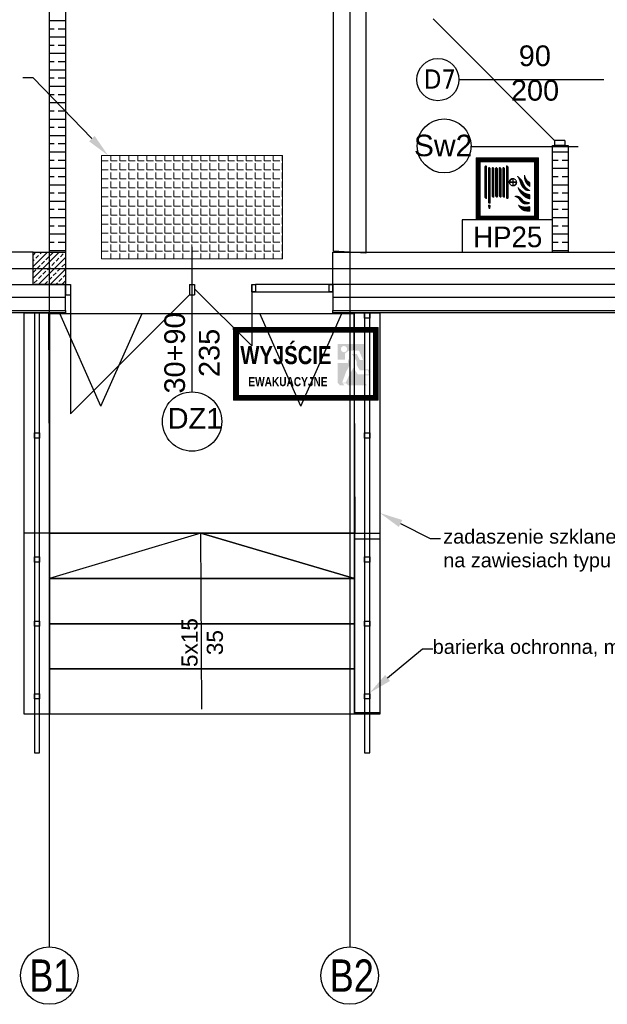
# Model space of a CAD drawing. Header units: millimetres. Extents: x -7023 to 53801, y 9849 to 33561.
# Tile 114 of 256: x 11607 to 12061, y 20591 to 21353. Entities that reach past the tile are written whole.
import ezdxf

# ---------------------------------------------------------------- set-up
doc = ezdxf.new("R2010")
doc.units = ezdxf.units.MM
doc.layers.add('.IE_podklad', color=252, linetype='Continuous')
doc.styles.add('Arial', font='arial.ttf', dxfattribs={"height": 125})
doc.styles.add('MtX_Arial', font='txt')
doc.styles.add('Opisowy', font='arial.ttf')
doc.styles.get("Standard").update_dxf_attribs({"font": 'arial.ttf'})
doc.linetypes.add('ZIGZAG', pattern='A,0.00254,-5.08,[131,ltypeshp.shx,S=5.08,R=0,X=-5.08,Y=0],-10.16,[131,ltypeshp.shx,S=5.08,R=180,X=5.08,Y=0],-5.08', length=20.32254)
pattern_1 = [(45, (14480.83318, 21733.030913), (-0.01347038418, 0.01347038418), [])]

msp = doc.modelspace()

# ---------------------------------------------------------------- hatches: boundary and pattern name
at = {"layer": '.IE_podklad', "lineweight": 0}
h = msp.add_hatch(dxfattribs=at)
h.set_pattern_fill('ANSI31', color=256, scale=0.006)
h.set_pattern_definition(pattern_1)
h.paths.add_polyline_path([(11960.06, 21197.91), (12008.06, 21197.91), (12008.06, 21245.91), (11960.06, 21245.91)])
h.paths.add_polyline_path([(11963.06, 21200.91), (11963.06, 21242.91), (12005.06, 21242.91), (12005.06, 21200.91)], flags=16)
h = msp.add_hatch(dxfattribs=at)
h.set_pattern_fill('ANSI31', color=256, scale=0.006)
h.set_pattern_definition(pattern_1)
h.paths.add_polyline_path([(11968.01, 21214.41), (11968.01, 21239.67), (11967.31, 21239.67), (11966.65, 21239.01), (11966.65, 21215.07), (11967.31, 21214.41)])
h.paths.add_polyline_path([(11970.84, 21210.88), (11970.84, 21237.72, 1.02423), (11969.48, 21237.69), (11969.48, 21210.88)])
h.paths.add_polyline_path([(11973.6, 21216.28), (11973.6, 21237.72, 1.02423), (11972.23, 21237.69), (11972.23, 21216.25, 1.092744)])
h.paths.add_polyline_path([(11976.39, 21216.28), (11976.39, 21237.71, 1.02423), (11975.02, 21237.68), (11975.02, 21216.24, 1.092744)])
h.paths.add_polyline_path([(11979.16, 21216.28), (11979.16, 21237.72, 1.02423), (11977.8, 21237.69), (11977.8, 21216.25, 1.092744)])
h.paths.add_polyline_path([(11981.93, 21216.28), (11981.93, 21237.71, 1.02423), (11980.56, 21237.68), (11980.56, 21216.24, 1.092744)])
h.paths.add_polyline_path([(11984.72, 21227.26), (11984.72, 21239.13), (11984.18, 21239.67), (11983.36, 21239.67), (11983.36, 21214.4), (11984.18, 21214.4), (11984.72, 21214.94), (11984.72, 21226.87), (11985.54, 21226.87, 29.452294), (11985.54, 21227.26)])
h.paths.add_polyline_path([(11970.49, 21206.75), (11970.82, 21209.37), (11969.43, 21209.37), (11969.76, 21206.75), (11970.37, 21206.75)])
h.paths.add_polyline_path([(11985.9, 21227.26, -0.371468), (11988.26, 21229.61), (11988.26, 21227.26)], flags=16)
h.paths.add_polyline_path([(11985.9, 21226.87), (11988.26, 21226.87), (11988.26, 21224.52, -0.371468)], flags=16)
h.paths.add_polyline_path([(11988.62, 21224.52), (11988.62, 21226.87), (11990.98, 21226.87, -0.371468)], flags=16)
h.paths.add_polyline_path([(11988.62, 21227.26), (11988.62, 21229.61, -0.371468), (11990.98, 21227.26)], flags=16)
h = msp.add_hatch(dxfattribs=at)
h.set_pattern_fill('ANSI31', color=256, scale=0.006)
h.set_pattern_definition(pattern_1)
h.paths.add_polyline_path([(12001.42, 21227.17, -0.102707), (11999.3, 21228.67, -0.096724), (11997.36, 21232.5, 0.166864), (11998.54, 21226.57, 0.168834), (12001.42, 21223.8)])
h.paths.add_polyline_path([(11998.26, 21223.2, -0.037531), (11996.34, 21226.31, 0.200612), (11991.96, 21231.65, -0.064162), (11994.24, 21226.44, 0.13962), (11997.28, 21221.58, 0.238487), (12001.42, 21220.75, -0.030177)])
h.paths.add_polyline_path([(12001.42, 21217.57, -0.132227), (11996.97, 21219.14, -0.025829), (11992.34, 21222.87, 0.153068), (11996.46, 21216.62, 0.149959), (12001.42, 21214.19)])
h.paths.add_polyline_path([(11995.78, 21213.74, 0.335154), (11989.96, 21216.01, -0.192193), (11993.77, 21212.96, 0.152678), (11996.23, 21210.69, 0.268662), (12001.42, 21211.2, -0.05694), (11999.17, 21211.65, -0.231426)])
h.paths.add_polyline_path([(12001.42, 21204.76), (12001.42, 21208.16, -0.19781), (11992.71, 21209.32, 0.316846), (11998.77, 21204.81, 0.025858)])
at = {"layer": '.IE_podklad'}
h = msp.add_hatch(dxfattribs=at)
h.set_pattern_fill('ANSI31', color=256, scale=0.007)
h.set_pattern_definition([(45, (10431.53087, 21261.250253), (-0.0157154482, 0.0157154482), [])])
h.paths.add_polyline_path([(11772.17, 21114.56), (11772.17, 21058.56), (11884.17, 21058.56), (11884.17, 21114.56)])
h.paths.add_polyline_path([(11880.67, 21104.72), (11880.67, 21081.73), (11880.67, 21062.06), (11775.67, 21062.06), (11775.67, 21081.73), (11775.67, 21104.72), (11775.67, 21111.06), (11880.67, 21111.06)], flags=16)
at = {"layer": '.IE_podklad', "lineweight": 0}
h = msp.add_hatch(color=256, dxfattribs=at)
h.paths.add_polyline_path([(11854.5, 21069.93), (11858, 21069.93), (11856.48, 21071.59), (11859.28, 21071.59), (11860.8, 21069.93), (11875.5, 21069.93), (11873.67, 21071.94), (11873.67, 21077.64), (11877.74, 21077.64), (11876.76, 21082.24), (11873.67, 21082.24), (11873.67, 21102.04), (11852.67, 21102.04), (11852.67, 21089.76), (11858.48, 21089.76), (11858.48, 21094.62), (11861.01, 21096.63), (11869.36, 21096.63), (11872.41, 21089.6), (11869.89, 21089.6), (11867.52, 21094.29), (11863.73, 21094.29), (11867.36, 21088.54), (11867.36, 21085.78), (11869.9, 21081.54), (11876.19, 21081.54), (11876.88, 21078.34), (11868.36, 21078.34), (11864.91, 21083.52), (11862.12, 21078.79), (11858.96, 21071.94), (11856.17, 21071.94), (11859.35, 21080.58), (11862.91, 21087.02), (11860.64, 21090.55), (11860.64, 21087.15), (11852.67, 21087.15), (11852.67, 21071.94)], flags=0)
h.paths.add_polyline_path([(11860.03, 21097.96, -1), (11855.21, 21097.96, -1)], flags=16)

# ---------------------------------------------------------------- linework, layer by layer
at = {"layer": '.IE_podklad', "ltscale": 25}
for p, q in [((11629.56, 22727.75), (11629.56, 20635.61)), ((11862.06, 22727.75), (11862.06, 20635.61)), ((10554.1, 21160.41), (13853.09, 21160.41))]:
    msp.add_line(p, q, dxfattribs=at)
at = {"layer": '.IE_podklad', "ltscale": 0.5}
for p, q in [((11849.55, 21173.61), (11849.56, 21893.91)), ((11874.56, 21893.91), (11874.55, 21172.2)), ((11874.55, 21172.2), (11849.55, 21173.61))]:
    msp.add_line(p, q, dxfattribs=at)
at = {"layer": '.IE_podklad'}
for p, q in [((11629.56, 21672.91), (11629.56, 21172.91)), ((11642.06, 21672.91), (11642.06, 21172.91)), ((11629.56, 21352.16), (11642.06, 21352.16)), ((12020.66, 21259.41), (11926.66, 21353.41)), ((11629.56, 21345.81), (11633.22, 21345.81)), ((11636.4, 21345.81), (11642.06, 21345.81)), ((11629.56, 21339.46), (11642.06, 21339.46)), ((11629.56, 21333.11), (11633.22, 21333.11)), ((11629.56, 21326.76), (11642.06, 21326.76)), ((11636.4, 21333.11), (11642.06, 21333.11)), ((11629.56, 21320.41), (11633.22, 21320.41)), ((11636.4, 21320.41), (11642.06, 21320.41)), ((11629.56, 21314.06), (11642.06, 21314.06)), ((11629.56, 21307.71), (11633.22, 21307.71)), ((11636.4, 21307.71), (11642.06, 21307.71)), ((11946.64, 21306.41), (12058.82, 21306.41)), ((11629.56, 21301.36), (11642.06, 21301.36)), ((11629.56, 21295.01), (11633.22, 21295.01)), ((11629.56, 21288.66), (11642.06, 21288.66)), ((11636.4, 21295.01), (11642.06, 21295.01)), ((11629.56, 21282.31), (11633.22, 21282.31)), ((11636.4, 21282.31), (11642.06, 21282.31)), ((11629.56, 21275.96), (11642.06, 21275.96)), ((11629.56, 21269.61), (11633.22, 21269.61)), ((11636.4, 21269.61), (11642.06, 21269.61)), ((11629.56, 21263.26), (11642.06, 21263.26)), ((12020.66, 21259.41), (12020.66, 21255.41)), ((12028.66, 21259.41), (12020.66, 21259.41)), ((12028.66, 21259.41), (12028.66, 21255.41)), ((11629.56, 21256.91), (11633.22, 21256.91)), ((11629.56, 21250.56), (11642.06, 21250.56)), ((11636.4, 21256.91), (11642.06, 21256.91)), ((11955.43, 21254.66), (12038.97, 21254.66)), ((12019.06, 21172.91), (12019.06, 21255.41)), ((12019.06, 21255.41), (12031.06, 21255.41)), ((12019.06, 21250.56), (12031.06, 21250.56)), ((12028.66, 21255.41), (12020.66, 21255.41)), ((12031.06, 21255.41), (12031.06, 21172.91)), ((11629.56, 21244.21), (11633.22, 21244.21)), ((11636.4, 21244.21), (11642.06, 21244.21)), ((12019.06, 21244.21), (12023.45, 21244.21)), ((12026.62, 21244.21), (12031.06, 21244.21)), ((11629.56, 21237.86), (11642.06, 21237.86)), ((12019.06, 21237.86), (12031.06, 21237.86)), ((11629.56, 21231.51), (11633.22, 21231.51)), ((11636.4, 21231.51), (11642.06, 21231.51)), ((12019.06, 21231.51), (12023.45, 21231.51)), ((12026.62, 21231.51), (12031.06, 21231.51)), ((11629.56, 21225.16), (11642.06, 21225.16)), ((12019.06, 21225.16), (12031.06, 21225.16)), ((11629.56, 21218.81), (11633.22, 21218.81)), ((11629.56, 21212.46), (11642.06, 21212.46)), ((11636.4, 21218.81), (11642.06, 21218.81)), ((12019.06, 21218.81), (12023.45, 21218.81)), ((12019.06, 21212.46), (12031.06, 21212.46)), ((12026.62, 21218.81), (12031.06, 21218.81)), ((11629.56, 21206.11), (11633.22, 21206.11)), ((11636.4, 21206.11), (11642.06, 21206.11)), ((12019.06, 21206.11), (12023.45, 21206.11)), ((12026.62, 21206.11), (12031.06, 21206.11)), ((11629.56, 21199.76), (11642.06, 21199.76)), ((12019.06, 21197.91), (11949.06, 21197.91)), ((11949.06, 21197.91), (11949.06, 21172.91)), ((12019.06, 21199.76), (12031.06, 21199.76)), ((12019.06, 21172.91), (12019.06, 21197.91)), ((11629.56, 21193.41), (11633.22, 21193.41)), ((11636.4, 21193.41), (11642.06, 21193.41)), ((12019.06, 21193.41), (12023.45, 21193.41)), ((12026.62, 21193.41), (12031.06, 21193.41)), ((11629.56, 21187.06), (11642.06, 21187.06)), ((12019.06, 21187.06), (12031.06, 21187.06)), ((11629.56, 21180.71), (11633.22, 21180.71)), ((11629.56, 21174.36), (11642.06, 21174.36)), ((11636.4, 21180.71), (11642.06, 21180.71)), ((11740.06, 21064.88), (11740.06, 21177.06)), ((12019.06, 21180.71), (12023.45, 21180.71)), ((12019.06, 21174.36), (12031.06, 21174.36)), ((12026.62, 21180.71), (12031.06, 21180.71)), ((11617.06, 21172.91), (11551.69, 21172.91)), ((11617.06, 21170.72), (11619.24, 21172.91)), ((11617.06, 21161.74), (11628.22, 21172.91)), ((11617.06, 21152.76), (11637.2, 21172.91)), ((11617.06, 21147.91), (11617.06, 21172.91)), ((11617.06, 21172.91), (11642.06, 21172.91)), ((11617.06, 21166.23), (11617.95, 21167.12)), ((11619.07, 21168.25), (11621.31, 21170.49)), ((11621.18, 21147.91), (11642.06, 21168.78)), ((11622.44, 21171.61), (11623.73, 21172.91)), ((11626.93, 21167.12), (11629.17, 21169.37)), ((11630.29, 21170.49), (11632.54, 21172.74)), ((11634.78, 21166), (11637.03, 21168.25)), ((11638.15, 21169.37), (11640.4, 21171.61)), ((11641.52, 21172.74), (11641.69, 21172.91)), ((11642.06, 21172.91), (11642.06, 21147.91)), ((11849.06, 21147.91), (11849.06, 21172.91)), ((11849.06, 21172.91), (12283.06, 21172.91)), ((11949.06, 21172.91), (12019.06, 21172.91)), ((11617.06, 21157.25), (11619.07, 21159.27)), ((11620.19, 21160.39), (11622.44, 21162.63)), ((11623.56, 21163.76), (11625.8, 21166)), ((11628.05, 21159.27), (11630.29, 21161.51)), ((11630.16, 21147.91), (11642.06, 21159.8)), ((11631.42, 21162.63), (11633.66, 21164.88)), ((11635.91, 21158.14), (11638.15, 21160.39)), ((11639.28, 21161.51), (11641.52, 21163.76)), ((11617.95, 21149.16), (11620.19, 21151.41)), ((11621.31, 21152.53), (11623.56, 21154.78)), ((11624.68, 21155.9), (11626.93, 21158.14)), ((11629.17, 21151.41), (11631.42, 21153.65)), ((11632.54, 21154.78), (11634.78, 21157.02)), ((11637.03, 21150.29), (11639.28, 21152.53)), ((11640.4, 21153.65), (11642.06, 21155.31)), ((11551.69, 21147.91), (11642.06, 21147.91)), ((11642.06, 21147.91), (11617.06, 21147.91)), ((11625.8, 21148.04), (11628.05, 21150.29)), ((11634.65, 21147.91), (11635.91, 21149.16)), ((11639.14, 21147.91), (11642.06, 21150.82)), ((11642.06, 21127.91), (11642.06, 21147.91)), ((11642.06, 21147.91), (11646.06, 21147.91)), ((11642.06, 21147.91), (11642.06, 21139.91)), ((11646.06, 21147.91), (11646.06, 21139.91)), ((11738.06, 21147.91), (11742.06, 21147.91)), ((11738.06, 21147.91), (11738.06, 21139.91)), ((11742.06, 21147.91), (11742.06, 21139.91)), ((11742.06, 21144.67), (11786.21, 21100.52)), ((11786.21, 21147.91), (11789.06, 21147.91)), ((11786.21, 21147.91), (11786.21, 21142.21)), ((11786.21, 21147.91), (11789.06, 21147.91)), ((11786.21, 21142.21), (11786.21, 21147.91)), ((11786.21, 21144.67), (11786.21, 21100.52)), ((11789.06, 21147.91), (11789.06, 21142.21)), ((11849.06, 21147.91), (11789.06, 21147.91)), ((11789.06, 21147.91), (11789.06, 21142.21)), ((11789.06, 21147.91), (11789.06, 21142.21)), ((11846.21, 21147.91), (11849.06, 21147.91)), ((11846.21, 21142.21), (11846.21, 21147.91)), ((12308.06, 21147.91), (11849.06, 21147.91)), ((11849.06, 21147.91), (11849.06, 21127.91)), ((11849.06, 21142.21), (11849.06, 21147.91)), ((11849.06, 21147.91), (11849.06, 21142.21)), ((11642.06, 21139.91), (11646.06, 21139.91)), ((11646.06, 21139.91), (11646.06, 21047.91)), ((11738.06, 21139.91), (11646.06, 21047.91)), ((11738.06, 21139.91), (11742.06, 21139.91)), ((11786.21, 21142.21), (11789.06, 21142.21)), ((11789.06, 21142.21), (11786.21, 21142.21)), ((11789.06, 21142.21), (11849.06, 21142.21)), ((11849.06, 21142.21), (11846.21, 21142.21)), ((11551.69, 21127.91), (11642.06, 21127.91)), ((11642.06, 21125.91), (11551.69, 21125.91)), ((11610.08, 21125.91), (11629.67, 21125.91)), ((11610.08, 20815.53), (11610.08, 21125.91)), ((11622, 21125.91), (11618, 21125.91)), ((11618, 21125.91), (11618, 20815.53)), ((11622, 20815.53), (11622, 21125.91)), ((11629.29, 21125.53), (11865.29, 21125.53)), ((11630.05, 20955.53), (11629.29, 21125.53)), ((11629.67, 21125.91), (11629.67, 20815.53)), ((11669.53, 21053.82), (11637.75, 21125.53)), ((11642.06, 21127.91), (11642.06, 21125.91)), ((11669.53, 21053.82), (11701.32, 21125.53)), ((11824.28, 21053.82), (11792.5, 21125.53)), ((11824.28, 21053.82), (11856.07, 21125.53)), ((11849.06, 21127.91), (12308.06, 21127.91)), ((11849.06, 21125.91), (11849.06, 21127.91)), ((12330.06, 21125.91), (11849.06, 21125.91)), ((11865.29, 21125.53), (11866.05, 20955.53)), ((11865.67, 21125.91), (11885.43, 21125.91)), ((11865.67, 20815.53), (11865.67, 21125.91)), ((11877.55, 21125.91), (11873.55, 21125.91)), ((11873.55, 21125.91), (11873.55, 20815.53)), ((11873.55, 21121.91), (11873.55, 21125.91)), ((11873.55, 21125.91), (11877.55, 21125.91)), ((11877.55, 21121.91), (11873.55, 21121.91)), ((11877.55, 20815.53), (11877.55, 21125.91)), ((11877.55, 21125.91), (11877.55, 21121.91)), ((11885.43, 21125.91), (11885.43, 20815.53)), ((11618, 21029.13), (11618, 21033.13)), ((11618, 21033.13), (11622, 21033.13)), ((11622, 21033.13), (11622, 21029.13)), ((11873.55, 21029.13), (11873.55, 21033.13)), ((11873.55, 21033.13), (11877.55, 21033.13)), ((11877.55, 21033.13), (11877.55, 21029.13)), ((11622, 21029.13), (11618, 21029.13)), ((11877.55, 21029.13), (11873.55, 21029.13)), ((11630.05, 20955.53), (11610.58, 20955.53)), ((11629.67, 20955.53), (11865.67, 20955.53)), ((11629.67, 20920.53), (11629.67, 20955.53)), ((11746.91, 20955.53), (11629.67, 20920.53)), ((11866.05, 20955.53), (11630.05, 20955.53)), ((11747.67, 20819.43), (11746.91, 20955.53)), ((11746.91, 20955.53), (11865.67, 20920.53)), ((11865.67, 20920.53), (11746.91, 20955.53)), ((11865.67, 20955.53), (11865.67, 20920.53)), ((11866.05, 20955.53), (11885.43, 20955.53)), ((11618, 20933.19), (11618, 20937.19)), ((11618, 20937.19), (11622, 20937.19)), ((11622, 20933.19), (11618, 20933.19)), ((11622, 20937.19), (11622, 20933.19)), ((11873.55, 20933.19), (11873.55, 20937.19)), ((11873.55, 20937.19), (11877.55, 20937.19)), ((11877.55, 20933.19), (11873.55, 20933.19)), ((11877.55, 20937.19), (11877.55, 20933.19)), ((11865.67, 20920.53), (11629.67, 20920.53)), ((11629.67, 20920.53), (11865.67, 20920.53)), ((11629.67, 20885.53), (11629.67, 20920.53)), ((11865.67, 20920.53), (11865.67, 20885.53)), ((11618, 20883.53), (11618, 20887.53)), ((11618, 20887.53), (11622, 20887.53)), ((11622, 20887.53), (11622, 20883.53)), ((11865.67, 20885.53), (11629.67, 20885.53)), ((11629.67, 20885.53), (11865.67, 20885.53)), ((11629.67, 20850.53), (11629.67, 20885.53)), ((11865.67, 20885.53), (11865.67, 20850.53)), ((11873.55, 20883.53), (11873.55, 20887.53)), ((11873.55, 20887.53), (11877.55, 20887.53)), ((11877.55, 20887.53), (11877.55, 20883.53)), ((11622, 20883.53), (11618, 20883.53)), ((11877.55, 20883.53), (11873.55, 20883.53)), ((11865.67, 20850.53), (11629.67, 20850.53)), ((11629.67, 20850.53), (11865.67, 20850.53)), ((11629.67, 20815.53), (11629.67, 20850.53)), ((11865.67, 20850.53), (11865.67, 20815.53)), ((11618, 20827.39), (11618, 20831.39)), ((11618, 20831.39), (11622, 20831.39)), ((11622, 20831.39), (11622, 20827.39)), ((11873.55, 20827.39), (11873.55, 20831.39)), ((11873.55, 20831.39), (11877.55, 20831.39)), ((11877.55, 20831.39), (11877.55, 20827.39)), ((11622, 20827.39), (11618, 20827.39)), ((11877.55, 20827.39), (11873.55, 20827.39)), ((11629.67, 20815.53), (11610.08, 20815.53)), ((11618, 20815.53), (11618, 20785.53)), ((11622, 20785.53), (11622, 20815.53)), ((11865.67, 20815.53), (11629.67, 20815.53)), ((11885.43, 20815.53), (11865.67, 20815.53)), ((11873.55, 20815.53), (11873.55, 20785.53)), ((11877.55, 20785.53), (11877.55, 20815.53)), ((11618, 20785.53), (11622, 20785.53)), ((11873.55, 20785.53), (11877.55, 20785.53))]:
    msp.add_line(p, q, dxfattribs=at)
at = {"layer": '.IE_podklad', "linetype": 'ByBlock', "lineweight": -2}
for p, q in [((11617.06, 21307.79), (11609.06, 21307.79)), ((11924.44, 20951.36), (11932.44, 20951.36)), ((11918.39, 20866.09), (11926.39, 20866.09))]:
    msp.add_line(p, q, dxfattribs=at)
at = {"layer": '.IE_podklad', "lineweight": 13}
for p, q in [((11670.06, 21247.81), (11810.06, 21247.81)), ((11670.06, 21167.81), (11670.06, 21247.81)), ((11670.09, 21243.57), (11670.09, 21247.81)), ((11670.09, 21243.57), (11675.17, 21243.57)), ((11677.08, 21243.57), (11677.08, 21247.81)), ((11677.08, 21243.57), (11682.16, 21243.57)), ((11684.06, 21243.57), (11684.06, 21247.81)), ((11684.06, 21243.57), (11689.14, 21243.57)), ((11691.05, 21243.57), (11691.05, 21247.81)), ((11691.05, 21243.57), (11696.13, 21243.57)), ((11698.03, 21243.57), (11698.03, 21247.81)), ((11698.03, 21243.57), (11703.11, 21243.57)), ((11705.02, 21243.57), (11705.02, 21247.81)), ((11705.02, 21243.57), (11710.1, 21243.57)), ((11712, 21243.57), (11712, 21247.81)), ((11712, 21243.57), (11717.08, 21243.57)), ((11718.99, 21243.57), (11718.99, 21247.81)), ((11718.99, 21243.57), (11724.07, 21243.57)), ((11725.97, 21243.57), (11725.97, 21247.81)), ((11725.97, 21243.57), (11731.05, 21243.57)), ((11732.96, 21243.57), (11732.96, 21247.81)), ((11732.96, 21243.57), (11738.04, 21243.57)), ((11739.94, 21243.57), (11739.94, 21247.81)), ((11739.94, 21243.57), (11745.02, 21243.57)), ((11746.93, 21243.57), (11746.93, 21247.81)), ((11746.93, 21243.57), (11752.01, 21243.57)), ((11753.91, 21243.57), (11753.91, 21247.81)), ((11753.91, 21243.57), (11758.99, 21243.57)), ((11760.9, 21243.57), (11760.9, 21247.81)), ((11760.9, 21243.57), (11765.98, 21243.57)), ((11767.88, 21243.57), (11767.88, 21247.81)), ((11767.88, 21243.57), (11772.96, 21243.57)), ((11774.87, 21243.57), (11774.87, 21247.81)), ((11774.87, 21243.57), (11779.95, 21243.57)), ((11781.85, 21243.57), (11781.85, 21247.81)), ((11781.85, 21243.57), (11786.93, 21243.57)), ((11788.84, 21243.57), (11788.84, 21247.81)), ((11788.84, 21243.57), (11793.92, 21243.57)), ((11795.82, 21243.57), (11795.82, 21247.81)), ((11795.82, 21243.57), (11800.9, 21243.57)), ((11802.81, 21243.57), (11802.81, 21247.81)), ((11802.81, 21243.57), (11807.89, 21243.57)), ((11809.79, 21243.57), (11809.79, 21247.81)), ((11809.79, 21243.57), (11810.06, 21243.57)), ((11810.06, 21247.81), (11810.06, 21167.81)), ((11670.09, 21236.59), (11670.09, 21241.67)), ((11670.09, 21236.59), (11675.17, 21236.59)), ((11677.08, 21236.59), (11677.08, 21241.67)), ((11677.08, 21236.59), (11682.16, 21236.59)), ((11684.06, 21236.59), (11684.06, 21241.67)), ((11684.06, 21236.59), (11689.14, 21236.59)), ((11691.05, 21236.59), (11691.05, 21241.67)), ((11691.05, 21236.59), (11696.13, 21236.59)), ((11698.03, 21236.59), (11698.03, 21241.67)), ((11698.03, 21236.59), (11703.11, 21236.59)), ((11705.02, 21236.59), (11705.02, 21241.67)), ((11705.02, 21236.59), (11710.1, 21236.59)), ((11712, 21236.59), (11712, 21241.67)), ((11712, 21236.59), (11717.08, 21236.59)), ((11718.99, 21236.59), (11718.99, 21241.67)), ((11718.99, 21236.59), (11724.07, 21236.59)), ((11725.97, 21236.59), (11725.97, 21241.67)), ((11725.97, 21236.59), (11731.05, 21236.59)), ((11732.96, 21236.59), (11732.96, 21241.67)), ((11732.96, 21236.59), (11738.04, 21236.59)), ((11739.94, 21236.59), (11739.94, 21241.67)), ((11739.94, 21236.59), (11745.02, 21236.59)), ((11746.93, 21236.59), (11746.93, 21241.67)), ((11746.93, 21236.59), (11752.01, 21236.59)), ((11753.91, 21236.59), (11753.91, 21241.67)), ((11753.91, 21236.59), (11758.99, 21236.59)), ((11760.9, 21236.59), (11760.9, 21241.67)), ((11760.9, 21236.59), (11765.98, 21236.59)), ((11767.88, 21236.59), (11767.88, 21241.67)), ((11767.88, 21236.59), (11772.96, 21236.59)), ((11774.87, 21236.59), (11774.87, 21241.67)), ((11774.87, 21236.59), (11779.95, 21236.59)), ((11781.85, 21236.59), (11781.85, 21241.67)), ((11781.85, 21236.59), (11786.93, 21236.59)), ((11788.84, 21236.59), (11788.84, 21241.67)), ((11788.84, 21236.59), (11793.92, 21236.59)), ((11795.82, 21236.59), (11795.82, 21241.67)), ((11795.82, 21236.59), (11800.9, 21236.59)), ((11802.81, 21236.59), (11802.81, 21241.67)), ((11802.81, 21236.59), (11807.89, 21236.59)), ((11809.79, 21236.59), (11809.79, 21241.67)), ((11809.79, 21236.59), (11810.06, 21236.59)), ((11670.09, 21229.6), (11670.09, 21234.68)), ((11670.09, 21229.6), (11675.17, 21229.6)), ((11670.09, 21222.62), (11670.09, 21227.7)), ((11677.08, 21229.6), (11677.08, 21234.68)), ((11677.08, 21229.6), (11682.16, 21229.6)), ((11677.08, 21222.62), (11677.08, 21227.7)), ((11684.06, 21229.6), (11684.06, 21234.68)), ((11684.06, 21229.6), (11689.14, 21229.6)), ((11684.06, 21222.62), (11684.06, 21227.7)), ((11691.05, 21229.6), (11691.05, 21234.68)), ((11691.05, 21229.6), (11696.13, 21229.6)), ((11691.05, 21222.62), (11691.05, 21227.7)), ((11698.03, 21229.6), (11698.03, 21234.68)), ((11698.03, 21229.6), (11703.11, 21229.6)), ((11698.03, 21222.62), (11698.03, 21227.7)), ((11705.02, 21229.6), (11705.02, 21234.68)), ((11705.02, 21229.6), (11710.1, 21229.6)), ((11705.02, 21222.62), (11705.02, 21227.7)), ((11712, 21229.6), (11712, 21234.68)), ((11712, 21229.6), (11717.08, 21229.6)), ((11712, 21222.62), (11712, 21227.7)), ((11718.99, 21229.6), (11718.99, 21234.68)), ((11718.99, 21229.6), (11724.07, 21229.6)), ((11718.99, 21222.62), (11718.99, 21227.7)), ((11725.97, 21229.6), (11725.97, 21234.68)), ((11725.97, 21229.6), (11731.05, 21229.6)), ((11725.97, 21222.62), (11725.97, 21227.7)), ((11732.96, 21229.6), (11732.96, 21234.68)), ((11732.96, 21229.6), (11738.04, 21229.6)), ((11732.96, 21222.62), (11732.96, 21227.7)), ((11739.94, 21229.6), (11739.94, 21234.68)), ((11739.94, 21229.6), (11745.02, 21229.6)), ((11739.94, 21222.62), (11739.94, 21227.7)), ((11746.93, 21229.6), (11746.93, 21234.68)), ((11746.93, 21229.6), (11752.01, 21229.6)), ((11746.93, 21222.62), (11746.93, 21227.7)), ((11753.91, 21229.6), (11753.91, 21234.68)), ((11753.91, 21229.6), (11758.99, 21229.6)), ((11753.91, 21222.62), (11753.91, 21227.7)), ((11760.9, 21229.6), (11760.9, 21234.68)), ((11760.9, 21229.6), (11765.98, 21229.6)), ((11760.9, 21222.62), (11760.9, 21227.7)), ((11767.88, 21229.6), (11767.88, 21234.68)), ((11767.88, 21229.6), (11772.96, 21229.6)), ((11767.88, 21222.62), (11767.88, 21227.7)), ((11774.87, 21229.6), (11774.87, 21234.68)), ((11774.87, 21229.6), (11779.95, 21229.6)), ((11774.87, 21222.62), (11774.87, 21227.7)), ((11781.85, 21229.6), (11781.85, 21234.68)), ((11781.85, 21229.6), (11786.93, 21229.6)), ((11781.85, 21222.62), (11781.85, 21227.7)), ((11788.84, 21229.6), (11788.84, 21234.68)), ((11788.84, 21229.6), (11793.92, 21229.6)), ((11788.84, 21222.62), (11788.84, 21227.7)), ((11795.82, 21229.6), (11795.82, 21234.68)), ((11795.82, 21229.6), (11800.9, 21229.6)), ((11795.82, 21222.62), (11795.82, 21227.7)), ((11802.81, 21229.6), (11802.81, 21234.68)), ((11802.81, 21229.6), (11807.89, 21229.6)), ((11802.81, 21222.62), (11802.81, 21227.7)), ((11809.79, 21229.6), (11809.79, 21234.68)), ((11809.79, 21229.6), (11810.06, 21229.6)), ((11809.79, 21222.62), (11809.79, 21227.7)), ((11670.09, 21222.62), (11675.17, 21222.62)), ((11670.09, 21215.63), (11670.09, 21220.71)), ((11677.08, 21222.62), (11682.16, 21222.62)), ((11677.08, 21215.63), (11677.08, 21220.71)), ((11684.06, 21222.62), (11689.14, 21222.62)), ((11684.06, 21215.63), (11684.06, 21220.71)), ((11691.05, 21222.62), (11696.13, 21222.62)), ((11691.05, 21215.63), (11691.05, 21220.71)), ((11698.03, 21222.62), (11703.11, 21222.62)), ((11698.03, 21215.63), (11698.03, 21220.71)), ((11705.02, 21222.62), (11710.1, 21222.62)), ((11705.02, 21215.63), (11705.02, 21220.71)), ((11712, 21222.62), (11717.08, 21222.62)), ((11712, 21215.63), (11712, 21220.71)), ((11718.99, 21222.62), (11724.07, 21222.62)), ((11718.99, 21215.63), (11718.99, 21220.71)), ((11725.97, 21222.62), (11731.05, 21222.62)), ((11725.97, 21215.63), (11725.97, 21220.71)), ((11732.96, 21222.62), (11738.04, 21222.62)), ((11732.96, 21215.63), (11732.96, 21220.71)), ((11739.94, 21222.62), (11745.02, 21222.62)), ((11739.94, 21215.63), (11739.94, 21220.71)), ((11746.93, 21222.62), (11752.01, 21222.62)), ((11746.93, 21215.63), (11746.93, 21220.71)), ((11753.91, 21222.62), (11758.99, 21222.62)), ((11753.91, 21215.63), (11753.91, 21220.71)), ((11760.9, 21222.62), (11765.98, 21222.62)), ((11760.9, 21215.63), (11760.9, 21220.71)), ((11767.88, 21222.62), (11772.96, 21222.62)), ((11767.88, 21215.63), (11767.88, 21220.71)), ((11774.87, 21222.62), (11779.95, 21222.62)), ((11774.87, 21215.63), (11774.87, 21220.71)), ((11781.85, 21222.62), (11786.93, 21222.62)), ((11781.85, 21215.63), (11781.85, 21220.71)), ((11788.84, 21222.62), (11793.92, 21222.62)), ((11788.84, 21215.63), (11788.84, 21220.71)), ((11795.82, 21222.62), (11800.9, 21222.62)), ((11795.82, 21215.63), (11795.82, 21220.71)), ((11802.81, 21222.62), (11807.89, 21222.62)), ((11802.81, 21215.63), (11802.81, 21220.71)), ((11809.79, 21222.62), (11810.06, 21222.62)), ((11809.79, 21215.63), (11809.79, 21220.71)), ((11670.09, 21215.63), (11675.17, 21215.63)), ((11670.09, 21208.65), (11670.09, 21213.73)), ((11677.08, 21215.63), (11682.16, 21215.63)), ((11677.08, 21208.65), (11677.08, 21213.73)), ((11684.06, 21215.63), (11689.14, 21215.63)), ((11684.06, 21208.65), (11684.06, 21213.73)), ((11691.05, 21215.63), (11696.13, 21215.63)), ((11691.05, 21208.65), (11691.05, 21213.73)), ((11698.03, 21215.63), (11703.11, 21215.63)), ((11698.03, 21208.65), (11698.03, 21213.73)), ((11705.02, 21215.63), (11710.1, 21215.63)), ((11705.02, 21208.65), (11705.02, 21213.73)), ((11712, 21215.63), (11717.08, 21215.63)), ((11712, 21208.65), (11712, 21213.73)), ((11718.99, 21215.63), (11724.07, 21215.63)), ((11718.99, 21208.65), (11718.99, 21213.73)), ((11725.97, 21215.63), (11731.05, 21215.63)), ((11725.97, 21208.65), (11725.97, 21213.73)), ((11732.96, 21215.63), (11738.04, 21215.63)), ((11732.96, 21208.65), (11732.96, 21213.73)), ((11739.94, 21215.63), (11745.02, 21215.63)), ((11739.94, 21208.65), (11739.94, 21213.73)), ((11746.93, 21215.63), (11752.01, 21215.63)), ((11746.93, 21208.65), (11746.93, 21213.73)), ((11753.91, 21215.63), (11758.99, 21215.63)), ((11753.91, 21208.65), (11753.91, 21213.73)), ((11760.9, 21215.63), (11765.98, 21215.63)), ((11760.9, 21208.65), (11760.9, 21213.73)), ((11767.88, 21215.63), (11772.96, 21215.63)), ((11767.88, 21208.65), (11767.88, 21213.73)), ((11774.87, 21215.63), (11779.95, 21215.63)), ((11774.87, 21208.65), (11774.87, 21213.73)), ((11781.85, 21215.63), (11786.93, 21215.63)), ((11781.85, 21208.65), (11781.85, 21213.73)), ((11788.84, 21215.63), (11793.92, 21215.63)), ((11788.84, 21208.65), (11788.84, 21213.73)), ((11795.82, 21215.63), (11800.9, 21215.63)), ((11795.82, 21208.65), (11795.82, 21213.73)), ((11802.81, 21215.63), (11807.89, 21215.63)), ((11802.81, 21208.65), (11802.81, 21213.73)), ((11809.79, 21215.63), (11810.06, 21215.63)), ((11809.79, 21208.65), (11809.79, 21213.73)), ((11670.09, 21208.65), (11675.17, 21208.65)), ((11670.09, 21201.66), (11670.09, 21206.74)), ((11677.08, 21208.65), (11682.16, 21208.65)), ((11677.08, 21201.66), (11677.08, 21206.74)), ((11684.06, 21208.65), (11689.14, 21208.65)), ((11684.06, 21201.66), (11684.06, 21206.74)), ((11691.05, 21208.65), (11696.13, 21208.65)), ((11691.05, 21201.66), (11691.05, 21206.74)), ((11698.03, 21208.65), (11703.11, 21208.65)), ((11698.03, 21201.66), (11698.03, 21206.74)), ((11705.02, 21208.65), (11710.1, 21208.65)), ((11705.02, 21201.66), (11705.02, 21206.74)), ((11712, 21208.65), (11717.08, 21208.65)), ((11712, 21201.66), (11712, 21206.74)), ((11718.99, 21208.65), (11724.07, 21208.65)), ((11718.99, 21201.66), (11718.99, 21206.74)), ((11725.97, 21208.65), (11731.05, 21208.65)), ((11725.97, 21201.66), (11725.97, 21206.74)), ((11732.96, 21208.65), (11738.04, 21208.65)), ((11732.96, 21201.66), (11732.96, 21206.74)), ((11739.94, 21208.65), (11745.02, 21208.65)), ((11739.94, 21201.66), (11739.94, 21206.74)), ((11746.93, 21208.65), (11752.01, 21208.65)), ((11746.93, 21201.66), (11746.93, 21206.74)), ((11753.91, 21208.65), (11758.99, 21208.65)), ((11753.91, 21201.66), (11753.91, 21206.74)), ((11760.9, 21208.65), (11765.98, 21208.65)), ((11760.9, 21201.66), (11760.9, 21206.74)), ((11767.88, 21208.65), (11772.96, 21208.65)), ((11767.88, 21201.66), (11767.88, 21206.74)), ((11774.87, 21208.65), (11779.95, 21208.65)), ((11774.87, 21201.66), (11774.87, 21206.74)), ((11781.85, 21208.65), (11786.93, 21208.65)), ((11781.85, 21201.66), (11781.85, 21206.74)), ((11788.84, 21208.65), (11793.92, 21208.65)), ((11788.84, 21201.66), (11788.84, 21206.74)), ((11795.82, 21208.65), (11800.9, 21208.65)), ((11795.82, 21201.66), (11795.82, 21206.74)), ((11802.81, 21208.65), (11807.89, 21208.65)), ((11802.81, 21201.66), (11802.81, 21206.74)), ((11809.79, 21208.65), (11810.06, 21208.65)), ((11809.79, 21201.66), (11809.79, 21206.74)), ((11670.09, 21201.66), (11675.17, 21201.66)), ((11670.09, 21194.68), (11670.09, 21199.76)), ((11677.08, 21201.66), (11682.16, 21201.66)), ((11677.08, 21194.68), (11677.08, 21199.76)), ((11684.06, 21201.66), (11689.14, 21201.66)), ((11684.06, 21194.68), (11684.06, 21199.76)), ((11691.05, 21201.66), (11696.13, 21201.66)), ((11691.05, 21194.68), (11691.05, 21199.76)), ((11698.03, 21201.66), (11703.11, 21201.66)), ((11698.03, 21194.68), (11698.03, 21199.76)), ((11705.02, 21201.66), (11710.1, 21201.66)), ((11705.02, 21194.68), (11705.02, 21199.76)), ((11712, 21201.66), (11717.08, 21201.66)), ((11712, 21194.68), (11712, 21199.76)), ((11718.99, 21201.66), (11724.07, 21201.66)), ((11718.99, 21194.68), (11718.99, 21199.76)), ((11725.97, 21201.66), (11731.05, 21201.66)), ((11725.97, 21194.68), (11725.97, 21199.76)), ((11732.96, 21201.66), (11738.04, 21201.66)), ((11732.96, 21194.68), (11732.96, 21199.76)), ((11739.94, 21201.66), (11745.02, 21201.66)), ((11739.94, 21194.68), (11739.94, 21199.76)), ((11746.93, 21201.66), (11752.01, 21201.66)), ((11746.93, 21194.68), (11746.93, 21199.76)), ((11753.91, 21201.66), (11758.99, 21201.66)), ((11753.91, 21194.68), (11753.91, 21199.76)), ((11760.9, 21201.66), (11765.98, 21201.66)), ((11760.9, 21194.68), (11760.9, 21199.76)), ((11767.88, 21201.66), (11772.96, 21201.66)), ((11767.88, 21194.68), (11767.88, 21199.76)), ((11774.87, 21201.66), (11779.95, 21201.66)), ((11774.87, 21194.68), (11774.87, 21199.76)), ((11781.85, 21201.66), (11786.93, 21201.66)), ((11781.85, 21194.68), (11781.85, 21199.76)), ((11788.84, 21201.66), (11793.92, 21201.66)), ((11788.84, 21194.68), (11788.84, 21199.76)), ((11795.82, 21201.66), (11800.9, 21201.66)), ((11795.82, 21194.68), (11795.82, 21199.76)), ((11802.81, 21201.66), (11807.89, 21201.66)), ((11802.81, 21194.68), (11802.81, 21199.76)), ((11809.79, 21201.66), (11810.06, 21201.66)), ((11809.79, 21194.68), (11809.79, 21199.76)), ((11670.09, 21194.68), (11675.17, 21194.68)), ((11670.09, 21187.69), (11670.09, 21192.77)), ((11677.08, 21194.68), (11682.16, 21194.68)), ((11677.08, 21187.69), (11677.08, 21192.77)), ((11684.06, 21194.68), (11689.14, 21194.68)), ((11684.06, 21187.69), (11684.06, 21192.77)), ((11691.05, 21194.68), (11696.13, 21194.68)), ((11691.05, 21187.69), (11691.05, 21192.77)), ((11698.03, 21194.68), (11703.11, 21194.68)), ((11698.03, 21187.69), (11698.03, 21192.77)), ((11705.02, 21194.68), (11710.1, 21194.68)), ((11705.02, 21187.69), (11705.02, 21192.77)), ((11712, 21194.68), (11717.08, 21194.68)), ((11712, 21187.69), (11712, 21192.77)), ((11718.99, 21194.68), (11724.07, 21194.68)), ((11718.99, 21187.69), (11718.99, 21192.77)), ((11725.97, 21194.68), (11731.05, 21194.68)), ((11725.97, 21187.69), (11725.97, 21192.77)), ((11732.96, 21194.68), (11738.04, 21194.68)), ((11732.96, 21187.69), (11732.96, 21192.77)), ((11739.94, 21194.68), (11745.02, 21194.68)), ((11739.94, 21187.69), (11739.94, 21192.77)), ((11746.93, 21194.68), (11752.01, 21194.68)), ((11746.93, 21187.69), (11746.93, 21192.77)), ((11753.91, 21194.68), (11758.99, 21194.68)), ((11753.91, 21187.69), (11753.91, 21192.77)), ((11760.9, 21194.68), (11765.98, 21194.68)), ((11760.9, 21187.69), (11760.9, 21192.77)), ((11767.88, 21194.68), (11772.96, 21194.68)), ((11767.88, 21187.69), (11767.88, 21192.77)), ((11774.87, 21194.68), (11779.95, 21194.68)), ((11774.87, 21187.69), (11774.87, 21192.77)), ((11781.85, 21194.68), (11786.93, 21194.68)), ((11781.85, 21187.69), (11781.85, 21192.77)), ((11788.84, 21194.68), (11793.92, 21194.68)), ((11788.84, 21187.69), (11788.84, 21192.77)), ((11795.82, 21194.68), (11800.9, 21194.68)), ((11795.82, 21187.69), (11795.82, 21192.77)), ((11802.81, 21194.68), (11807.89, 21194.68)), ((11802.81, 21187.69), (11802.81, 21192.77)), ((11809.79, 21194.68), (11810.06, 21194.68)), ((11809.79, 21187.69), (11809.79, 21192.77)), ((11670.09, 21187.69), (11675.17, 21187.69)), ((11670.09, 21180.71), (11670.09, 21185.79)), ((11677.08, 21187.69), (11682.16, 21187.69)), ((11677.08, 21180.71), (11677.08, 21185.79)), ((11684.06, 21187.69), (11689.14, 21187.69)), ((11684.06, 21180.71), (11684.06, 21185.79)), ((11691.05, 21187.69), (11696.13, 21187.69)), ((11691.05, 21180.71), (11691.05, 21185.79)), ((11698.03, 21187.69), (11703.11, 21187.69)), ((11698.03, 21180.71), (11698.03, 21185.79)), ((11705.02, 21187.69), (11710.1, 21187.69)), ((11705.02, 21180.71), (11705.02, 21185.79)), ((11712, 21187.69), (11717.08, 21187.69)), ((11712, 21180.71), (11712, 21185.79)), ((11718.99, 21187.69), (11724.07, 21187.69)), ((11718.99, 21180.71), (11718.99, 21185.79)), ((11725.97, 21187.69), (11731.05, 21187.69)), ((11725.97, 21180.71), (11725.97, 21185.79)), ((11732.96, 21187.69), (11738.04, 21187.69)), ((11732.96, 21180.71), (11732.96, 21185.79)), ((11739.94, 21187.69), (11745.02, 21187.69)), ((11739.94, 21180.71), (11739.94, 21185.79)), ((11746.93, 21187.69), (11752.01, 21187.69)), ((11746.93, 21180.71), (11746.93, 21185.79)), ((11753.91, 21187.69), (11758.99, 21187.69)), ((11753.91, 21180.71), (11753.91, 21185.79)), ((11760.9, 21187.69), (11765.98, 21187.69)), ((11760.9, 21180.71), (11760.9, 21185.79)), ((11767.88, 21187.69), (11772.96, 21187.69)), ((11767.88, 21180.71), (11767.88, 21185.79)), ((11774.87, 21187.69), (11779.95, 21187.69)), ((11774.87, 21180.71), (11774.87, 21185.79)), ((11781.85, 21187.69), (11786.93, 21187.69)), ((11781.85, 21180.71), (11781.85, 21185.79)), ((11788.84, 21187.69), (11793.92, 21187.69)), ((11788.84, 21180.71), (11788.84, 21185.79)), ((11795.82, 21187.69), (11800.9, 21187.69)), ((11795.82, 21180.71), (11795.82, 21185.79)), ((11802.81, 21187.69), (11807.89, 21187.69)), ((11802.81, 21180.71), (11802.81, 21185.79)), ((11809.79, 21187.69), (11810.06, 21187.69)), ((11809.79, 21180.71), (11809.79, 21185.79)), ((11670.09, 21180.71), (11675.17, 21180.71)), ((11670.09, 21173.72), (11670.09, 21178.8)), ((11677.08, 21180.71), (11682.16, 21180.71)), ((11677.08, 21173.72), (11677.08, 21178.8)), ((11684.06, 21180.71), (11689.14, 21180.71)), ((11684.06, 21173.72), (11684.06, 21178.8)), ((11691.05, 21180.71), (11696.13, 21180.71)), ((11691.05, 21173.72), (11691.05, 21178.8)), ((11698.03, 21180.71), (11703.11, 21180.71)), ((11698.03, 21173.72), (11698.03, 21178.8)), ((11705.02, 21180.71), (11710.1, 21180.71)), ((11705.02, 21173.72), (11705.02, 21178.8)), ((11712, 21180.71), (11717.08, 21180.71)), ((11712, 21173.72), (11712, 21178.8)), ((11718.99, 21180.71), (11724.07, 21180.71)), ((11718.99, 21173.72), (11718.99, 21178.8)), ((11725.97, 21180.71), (11731.05, 21180.71)), ((11725.97, 21173.72), (11725.97, 21178.8)), ((11732.96, 21180.71), (11738.04, 21180.71)), ((11732.96, 21173.72), (11732.96, 21178.8)), ((11739.94, 21180.71), (11745.02, 21180.71)), ((11739.94, 21173.72), (11739.94, 21178.8)), ((11746.93, 21180.71), (11752.01, 21180.71)), ((11746.93, 21173.72), (11746.93, 21178.8)), ((11753.91, 21180.71), (11758.99, 21180.71)), ((11753.91, 21173.72), (11753.91, 21178.8)), ((11760.9, 21180.71), (11765.98, 21180.71)), ((11760.9, 21173.72), (11760.9, 21178.8)), ((11767.88, 21180.71), (11772.96, 21180.71)), ((11767.88, 21173.72), (11767.88, 21178.8)), ((11774.87, 21180.71), (11779.95, 21180.71)), ((11774.87, 21173.72), (11774.87, 21178.8)), ((11781.85, 21180.71), (11786.93, 21180.71)), ((11781.85, 21173.72), (11781.85, 21178.8)), ((11788.84, 21180.71), (11793.92, 21180.71)), ((11788.84, 21173.72), (11788.84, 21178.8)), ((11795.82, 21180.71), (11800.9, 21180.71)), ((11795.82, 21173.72), (11795.82, 21178.8)), ((11802.81, 21180.71), (11807.89, 21180.71)), ((11802.81, 21173.72), (11802.81, 21178.8)), ((11809.79, 21180.71), (11810.06, 21180.71)), ((11809.79, 21173.72), (11809.79, 21178.8)), ((11810.06, 21167.81), (11670.06, 21167.81)), ((11670.09, 21173.72), (11675.17, 21173.72)), ((11670.09, 21167.81), (11670.09, 21171.82)), ((11677.08, 21173.72), (11682.16, 21173.72)), ((11677.08, 21167.81), (11677.08, 21171.82)), ((11684.06, 21173.72), (11689.14, 21173.72)), ((11684.06, 21167.81), (11684.06, 21171.82)), ((11691.05, 21173.72), (11696.13, 21173.72)), ((11691.05, 21167.81), (11691.05, 21171.82)), ((11698.03, 21173.72), (11703.11, 21173.72)), ((11698.03, 21167.81), (11698.03, 21171.82)), ((11705.02, 21173.72), (11710.1, 21173.72)), ((11705.02, 21167.81), (11705.02, 21171.82)), ((11712, 21173.72), (11717.08, 21173.72)), ((11712, 21167.81), (11712, 21171.82)), ((11718.99, 21173.72), (11724.07, 21173.72)), ((11718.99, 21167.81), (11718.99, 21171.82)), ((11725.97, 21173.72), (11731.05, 21173.72)), ((11725.97, 21167.81), (11725.97, 21171.82)), ((11732.96, 21173.72), (11738.04, 21173.72)), ((11732.96, 21167.81), (11732.96, 21171.82)), ((11739.94, 21173.72), (11745.02, 21173.72)), ((11739.94, 21167.81), (11739.94, 21171.82)), ((11746.93, 21173.72), (11752.01, 21173.72)), ((11746.93, 21167.81), (11746.93, 21171.82)), ((11753.91, 21173.72), (11758.99, 21173.72)), ((11753.91, 21167.81), (11753.91, 21171.82)), ((11760.9, 21173.72), (11765.98, 21173.72)), ((11760.9, 21167.81), (11760.9, 21171.82)), ((11767.88, 21173.72), (11772.96, 21173.72)), ((11767.88, 21167.81), (11767.88, 21171.82)), ((11774.87, 21173.72), (11779.95, 21173.72)), ((11774.87, 21167.81), (11774.87, 21171.82)), ((11781.85, 21173.72), (11786.93, 21173.72)), ((11781.85, 21167.81), (11781.85, 21171.82)), ((11788.84, 21173.72), (11793.92, 21173.72)), ((11788.84, 21167.81), (11788.84, 21171.82)), ((11795.82, 21173.72), (11800.9, 21173.72)), ((11795.82, 21167.81), (11795.82, 21171.82)), ((11802.81, 21173.72), (11807.89, 21173.72)), ((11802.81, 21167.81), (11802.81, 21171.82)), ((11809.79, 21173.72), (11810.06, 21173.72)), ((11809.79, 21167.81), (11809.79, 21171.82))]:
    msp.add_line(p, q, dxfattribs=at)
at = {"layer": '.IE_podklad', "linetype": 'ZIGZAG'}
for p, q in [((11642.06, 21137.91), (11551.69, 21137.91)), ((12318.06, 21137.91), (11849.06, 21137.91))]:
    msp.add_line(p, q, dxfattribs=at)
at = {"layer": '.IE_podklad', "linetype": 'ByBlock', "lineweight": -2}
for points in [[(11662.52, 21260.75), (11617.06, 21307.79)], [(11901.47, 20963.05), (11924.44, 20951.36)], [(11891.38, 20843.58), (11918.39, 20866.09)]]:
    msp.add_lwpolyline(points, dxfattribs=at)
at = {"layer": '.IE_podklad', "lineweight": 0}
for points in [[(11960.06, 21197.91), (12008.06, 21197.91), (12008.06, 21245.91), (11960.06, 21245.91)], [(12008.06, 21197.91), (12008.06, 21245.91), (11960.06, 21245.91), (11960.06, 21197.91)], [(11772.17, 21114.56), (11772.17, 21058.56), (11884.17, 21058.56), (11884.17, 21114.56)], [(11772.17, 21114.56), (11772.17, 21058.56), (11884.17, 21058.56), (11884.17, 21114.56)]]:
    msp.add_lwpolyline(points, close=True, dxfattribs=at)
msp.add_lwpolyline([(11960.06, 21197.91), (11960.06, 21245.91), (12008.06, 21245.91), (12008.06, 21197.91), (11960.06, 21197.91)], dxfattribs=at)
at = {"layer": '.IE_podklad'}
for points in [[(11865.67, 21125.91), (11885.43, 21125.91), (11885.43, 20816.53), (11865.67, 20816.53)], [(11775.67, 21111.06), (11775.67, 21062.06), (11880.67, 21062.06), (11880.67, 21111.06)]]:
    msp.add_lwpolyline(points, close=True, dxfattribs=at)
msp.add_lwpolyline([(11885.15, 20951.04), (11865.67, 20951.04)], dxfattribs=at)
at = {"layer": '.IE_podklad', "linetype": 'Continuous'}
for centre, radius in [((11930.32, 21306.41), 16.31), ((11629.56, 20613.37), 22.24), ((11862.06, 20613.37), 22.24)]:
    msp.add_circle(centre, radius, dxfattribs=at)
at = {"layer": '.IE_podklad'}
for centre, radius in [((11935.15, 21255.13), 20.85), ((11740.06, 21041.94), 22.94)]:
    msp.add_circle(centre, radius, dxfattribs=at)
for points in [[(11664.68, 21262.84), (11675.03, 21247.81), (11660.37, 21258.67)], [(11900.11, 20960.38), (11885.43, 20971.22), (11902.83, 20965.73)], [(11893.3, 20841.27), (11877.55, 20832.06), (11889.46, 20845.88)]]:
    msp.add_solid(points, dxfattribs=at)

# ---------------------------------------------------------------- texts
at = {"layer": '.IE_podklad', "linetype": 'Continuous', "style": 'Opisowy'}
for s, height, p in [('90', 16, (11992.91, 21316.88)), ('200', 16, (11986.83, 21290.14)), ('Sw2', 16.64, (11911.73, 21247.18))]:
    msp.add_text(s, height=height, dxfattribs=at).set_placement(p)
at = {"layer": '.IE_podklad', "linetype": 'Continuous'}
for s, height, rotation, style, p in [('HP25', 16, 360, 'MtX_Arial', (11957.58, 21176.79)), ('30+90', 16, 90, 'Opisowy', (11734.58, 21063.58)), ('235', 16, 90, 'Opisowy', (11761.31, 21076.38)), ('DZ1', 16, 360, 'Opisowy', (11721.21, 21036.41)), ('5x15', 12.5, 90, 'Arial', (11744.33, 20851.99)), ('35', 12.5, 90, 'Arial', (11763.95, 20861.21))]:
    msp.add_text(s, height=height, rotation=rotation, dxfattribs=dict(at, style=style)).set_placement(p)
at = {"layer": '.IE_podklad', "attachment_point": 1}
for s, insert, char_height, width in [('{\\fTahoma|b0|i0|c238|p34;D7}', (11919.38, 21314.35), 15, 230.4406), ('{\\W0.8;B1}', (11614.06, 20625.83), 25, 492.1163), ('{\\W0.8;B2}', (11846.56, 20625.83), 25, 492.1163)]:
    msp.add_mtext(s, dxfattribs=dict(at, insert=insert, char_height=char_height, width=width))
at = {"layer": '.IE_podklad', "attachment_point": 5, "style": 'Arial'}
for s, insert, char_height, width in [('{\\fArial|b1|i0|c238|p34;\\W0.8;WYJŚCIE}', (11812.66, 21093.23), 14, 105), ('{\\fArial|b1|i0|c238|p34;\\W0.8;EWAKUACYJNE}', (11814.27, 21072.72), 7, 100.5575)]:
    msp.add_mtext(s, dxfattribs=dict(at, insert=insert, char_height=char_height, width=width))
at = {"layer": '.IE_podklad', "char_height": 11}
for s, insert, attachment_point in [('\\pxql;zadaszenie szklane 250x100 cm VSG-ESG\\Pna zawiesiach typu spinning ze stali nierdzewnej AISI 304', (11934.44, 20958.48), 1), ('barierka ochronna, montaż na murku \\P\\pxi-3,l4,qr,t4;wys.^I89 cm', (12177.41, 20873.21), 3)]:
    msp.add_mtext(s, dxfattribs=dict(at, insert=insert, attachment_point=attachment_point))

doc.saveas('drawing.dxf')
